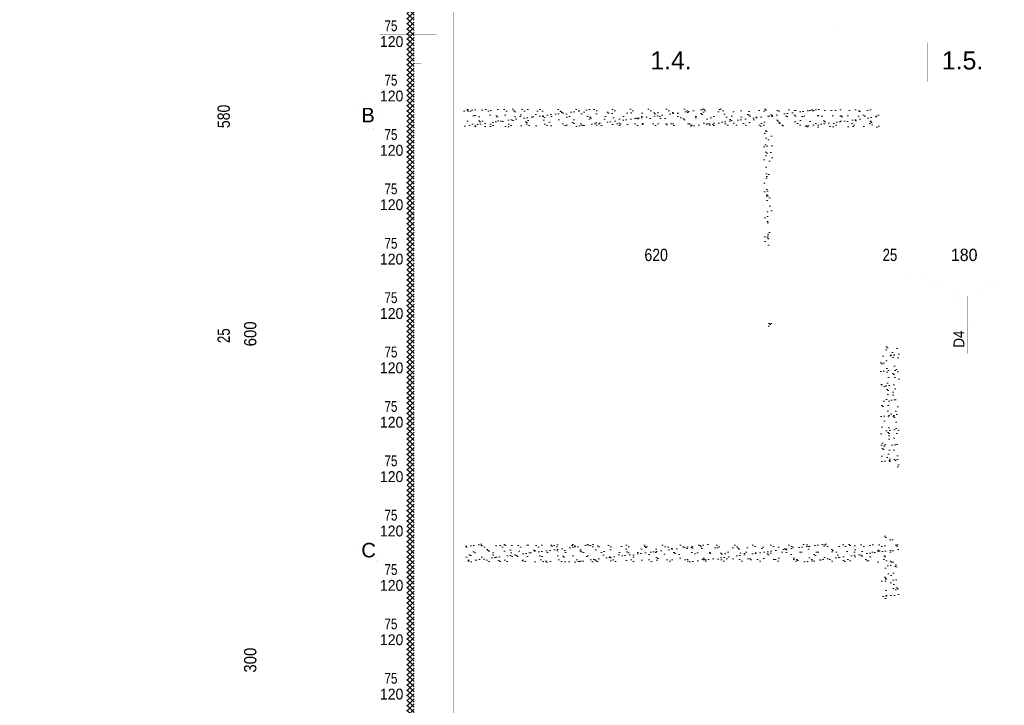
# Paper-space layout 'Layout1' of a CAD drawing. Header units: inches. Extents: x 7368 to 30263, y 5719 to 13940.
# Tile 4 of 44: x 7368 to 8726, y 11881 to 12826. Entities that reach past the tile are written whole.
import ezdxf
from ezdxf.enums import TextEntityAlignment as Align

# ---------------------------------------------------------------- set-up
doc = ezdxf.new("R2010")
doc.units = ezdxf.units.IN
doc.header["$LTSCALE"] = 2
doc.header["$MEASUREMENT"] = 0
for name, pattern in [('ACAD_ISO04W100', [30, 24, -3, 0, -3]), ('ACAD_ISO07W100', [3, 0, -3]), ('DASHED', [0.75, 0.5, -0.25]), ('HIDDEN', [9.525, 6.35, -3.175]), ('OS', [60, 30, -15, 0, -15]), ('PRZERYW', [60, 30, -30])]:
    doc.linetypes.add(name, pattern=pattern)
doc.layers.get('DEFPOINTS').update_dxf_attribs({"linetype": 'CONTINUOUS', "lineweight": 15})
for name, color, linetype, lineweight in [('A CIENKA', 7, 'CONTINUOUS', 13), ('A KRESKOWANIA', 7, 'CONTINUOUS', 5), ('A MURY ISTN', 7, 'CONTINUOUS', 15), ('A OPISY', 7, 'CONTINUOUS', 15), ('A OSIE', 7, 'ACAD_ISO04W100', 13), ('A PRZERYWANIA', 7, 'HIDDEN', 15), ('A WYMIARY', 7, 'CONTINUOUS', 9), ('ECIANA_PROJEKT', 7, 'CONTINUOUS', 15), ('WYBURZENIA', 7, 'CONTINUOUS', 9)]:
    doc.layers.add(name, color=color, linetype=linetype, lineweight=lineweight)
doc.styles.get("Standard").update_dxf_attribs({"font": 'arial.ttf'})
pattern_1 = [(37.5, (117, 107), (-0.503947, 15.41459), [0, -12.16, 0, -13.6, 0, -13]), (7.5, (117, 107), (14.158214, 22.577169), [0, -6.56, 0, -10.96, 0, -4.2]), (-32.5, (110.042, 100.042), (24.913135, 0.045272), [0, -4, 0, -14.4, 0, -18.8]), (-42.5, (110.042, 100.042), (24.049013, 7.021405), [0, -2, 0, -9.44, 0, -10.8])]

psp = doc.layouts.get("Layout1")

# ---------------------------------------------------------------- hatches: boundary and pattern name
at = {"layer": 'A KRESKOWANIA', "linetype": 'Continuous'}
h = psp.add_hatch(dxfattribs=at)
h.set_pattern_fill('AR-SAND_S0_1', color=254, scale=8, style=0)
h.set_pattern_definition(pattern_1)
h.paths.add_polyline_path([(8555.6, 12703), (7980.6, 12703), (7980.6, 12678), (8393.6, 12678), (8393.6, 12509), (8405.6, 12509), (8405.6, 12678), (8555.6, 12678)], flags=0)
h = psp.add_hatch(dxfattribs=at)
h.set_pattern_fill('AR-SAND_S0_1', color=254, scale=8, style=0)
h.set_pattern_definition(pattern_1)
h.paths.add_polyline_path([(8405.6, 12415), (8393.6, 12415), (8393.6, 12403), (8405.6, 12403)], flags=0)
h = psp.add_hatch(dxfattribs=at)
h.set_pattern_fill('AR-SAND_S0_1', color=254, scale=8, style=0)
h.set_pattern_definition(pattern_1)
h.paths.add_polyline_path([(8580.6, 12378), (8555.6, 12378), (8555.6, 12209), (8580.6, 12209)], flags=0)
h = psp.add_hatch(dxfattribs=at)
h.set_pattern_fill('AR-SAND_S0_1', color=254, scale=8, style=0)
h.set_pattern_definition(pattern_1)
h.paths.add_polyline_path([(8580.6, 12115), (8555.6, 12115), (8555.6, 12103), (7980.6, 12103), (7980.6, 12078), (8580.6, 12078)], flags=0)
h = psp.add_hatch(dxfattribs=at)
h.set_pattern_fill('AR-SAND_S0_1', color=254, scale=8, style=0)
h.set_pattern_definition(pattern_1)
h.paths.add_polyline_path([(8580.6, 12078), (8555.6, 12078), (8555.6, 12027.1), (8580.6, 12027.1)], flags=0)
at = {"layer": 'A OPISY', "linetype": 'Continuous'}
h = psp.add_hatch(dxfattribs=at)
h.set_pattern_fill('ANSI37_S0_4', color=2, scale=40, style=0)
h.set_pattern_definition([(45, (117, 107), (-3.5355339, 3.5355339), []), (135, (117, 107), (-3.5355339, -3.5355339), [])])
h.paths.add_polyline_path([(7911.6, 13332), (8595.6, 13332), (8615.6, 13332), (8615.6, 13342), (7901.6, 13342), (7901.6, 11793), (7911.6, 11793), (7911.6, 12453)], flags=0)

# ---------------------------------------------------------------- linework, layer by layer
at = {"layer": 'A CIENKA', "color": 7, "linetype": 'Continuous', "const_width": 0.018}
for points in [[(8489.1, 12804), (8489.1, 12809)], [(8489.1, 12809), (8568.1, 12809)], [(8568.1, 12809), (8568.1, 12804)], [(8568.1, 12804), (8489.1, 12804)], [(8563.1, 12799), (8563.1, 12804)], [(8563.1, 12804), (8573.1, 12804)], [(8573.1, 12799), (8563.1, 12799)], [(8573.1, 12804), (8573.1, 12799)], [(8217.3, 12794.6), (8319.8, 12794.6)], [(8217.3, 12740.7), (8217.3, 12794.6)], [(8319.8, 12794.6), (8319.8, 12740.7)], [(8619.5, 12794.6), (8721.9, 12794.6)], [(8619.5, 12740.7), (8619.5, 12794.6)], [(8721.9, 12794.6), (8721.9, 12740.7)], [(8319.8, 12740.7), (8217.3, 12740.7)], [(8721.9, 12740.7), (8619.5, 12740.7)], [(8585.6, 12390.5), (8585.6, 12475.5)], [(8585.6, 12475.5), (8590.6, 12475.5)], [(8590.6, 12475.5), (8590.6, 12390.5)], [(8675.6, 12444.7), (8675.6, 12365.7)], [(8580.6, 12385.5), (8580.6, 12395.5)], [(8580.6, 12395.5), (8585.6, 12395.5)], [(8585.6, 12395.5), (8585.6, 12385.5)], [(8590.6, 12390.5), (8585.6, 12390.5)], [(8585.6, 12385.5), (8580.6, 12385.5)]]:
    psp.add_lwpolyline(points, dxfattribs=at)
for points in [[(7865.6, 12693, 1), (7828.2, 12693, 1)], [(7865.6, 12093, 1), (7828.2, 12093, 1)]]:
    psp.add_lwpolyline(points, format="xyb", close=True, dxfattribs=at)
for points in [[(8675.6, 12390.5, 0.414214), (8590.6, 12475.5, 0.414214)], [(8760.6, 12475.5, 0.414214), (8675.6, 12390.5, 0.414214)]]:
    psp.add_lwpolyline(points, format="xyb", dxfattribs=at)
at = {"layer": 'A KRESKOWANIA', "color": 254, "linetype": 'Continuous', "const_width": 0.018}
psp.add_lwpolyline([(8568.1, 12888, 0.414214), (8489.1, 12809, 0.414214)], format="xyb", dxfattribs=at)
for points in [[(7942.8, 12805.5), (7863.8, 12805.5)], [(7942.8, 12730.5), (7863.8, 12730.5)], [(7942.8, 12655.5), (7863.8, 12655.5)], [(7942.8, 12580.5), (7863.8, 12580.5)], [(7942.8, 12505.5), (7863.8, 12505.5)], [(7942.8, 12430.5), (7863.8, 12430.5)], [(7942.8, 12355.5), (7863.8, 12355.5)], [(7942.8, 12280.5), (7863.8, 12280.5)], [(7942.8, 12205.5), (7863.8, 12205.5)], [(7942.8, 12130.5), (7863.8, 12130.5)], [(7942.8, 12055.5), (7863.8, 12055.5)], [(7942.8, 11980.5), (7863.8, 11980.5)], [(7942.8, 11905.5), (7863.8, 11905.5)]]:
    psp.add_lwpolyline(points, dxfattribs=at)
at = {"layer": 'A MURY ISTN', "color": 4, "linetype": 'Continuous', "const_width": 0.018}
for points in [[(7911.6, 12453), (7911.6, 13332)], [(7935.6, 12403), (7935.6, 12983)], [(8555.6, 12799), (8580.6, 12799)], [(8555.6, 12678), (8555.6, 12799)], [(8580.6, 12509), (8580.6, 12799)], [(7935.6, 12708), (7935.6, 12678)], [(7980.6, 12708), (7935.6, 12708)], [(7980.6, 12678), (7980.6, 12708)], [(7935.6, 12678), (7980.6, 12678)], [(8555.6, 12509), (8555.6, 12678)], [(8555.6, 12509), (8580.6, 12509)], [(7911.6, 11493), (7911.6, 12453)], [(7935.6, 12403), (8405.6, 12403)], [(8405.6, 12403), (8555.6, 12403)], [(8555.6, 12415), (8580.6, 12415)], [(8555.6, 12403), (8555.6, 12415)], [(8580.6, 12415), (8580.6, 12378)], [(7935.6, 11313), (7935.6, 12378)], [(7935.6, 12378), (8580.6, 12378)], [(7935.6, 12108), (7935.6, 12078)], [(7980.6, 12108), (7935.6, 12108)], [(7980.6, 12078), (7980.6, 12108)], [(7935.6, 12078), (7980.6, 12078)]]:
    psp.add_lwpolyline(points, dxfattribs=at)
at = {"layer": 'A OSIE', "color": 1, "linetype": 'OS', "const_width": 0.018}
for points in [[(7965.6, 10193), (7965.6, 13393)], [(8565.6, 10193), (8565.6, 13393)], [(7865.6, 12693), (13525.6, 12693)], [(7865.6, 12093), (13525.6, 12093)], [(7865.6, 12093), (13525.6, 12093)]]:
    psp.add_lwpolyline(points, dxfattribs=at)
at = {"layer": 'A PRZERYWANIA', "color": 3, "linetype": 'PRZERYW', "const_width": 0.018}
for points in [[(7950.6, 10323), (7950.6, 13263)], [(7980.6, 10323), (7980.6, 13263)], [(8550.6, 10323), (8550.6, 13263)], [(8580.6, 10323), (8580.6, 13263)]]:
    psp.add_lwpolyline(points, dxfattribs=at)
at = {"layer": 'A PRZERYWANIA', "color": 3, "linetype": 'DASHED', "const_width": 0.018}
for points in [[(7911.6, 12845.5), (7911.6, 12765.5)], [(7916.6, 12770.5), (7916.6, 12840.5)], [(7921.6, 12765.5), (7921.6, 12845.5)], [(7921.6, 12770.5), (7911.6, 12770.5)], [(7911.6, 12770.5), (7911.6, 12690.5)], [(7921.6, 12770.5), (7911.6, 12770.5)], [(7911.6, 12770.5), (7911.6, 12765.5)], [(7911.6, 12765.5), (7911.6, 12770.5)], [(7911.6, 12770.5), (7921.6, 12770.5)], [(7921.6, 12690.5), (7921.6, 12770.5)], [(7921.6, 12765.5), (7921.6, 12770.5)], [(7921.6, 12770.5), (7921.6, 12765.5)], [(7911.6, 12765.5), (7921.6, 12765.5)], [(7911.6, 12765.5), (7921.6, 12765.5)], [(7921.6, 12765.5), (7911.6, 12765.5)], [(7916.6, 12695.5), (7916.6, 12765.5)], [(7921.6, 12695.5), (7911.6, 12695.5)], [(7911.6, 12695.5), (7911.6, 12690.5)], [(7921.6, 12695.5), (7911.6, 12695.5)], [(7911.6, 12695.5), (7911.6, 12615.5)], [(7911.6, 12690.5), (7911.6, 12695.5)], [(7911.6, 12695.5), (7921.6, 12695.5)], [(7911.6, 12690.5), (7921.6, 12690.5)], [(7911.6, 12690.5), (7921.6, 12690.5)], [(7921.6, 12690.5), (7911.6, 12690.5)], [(7916.6, 12620.5), (7916.6, 12690.5)], [(7921.6, 12690.5), (7921.6, 12695.5)], [(7921.6, 12615.5), (7921.6, 12695.5)], [(7921.6, 12695.5), (7921.6, 12690.5)], [(7921.6, 12620.5), (7911.6, 12620.5)], [(7911.6, 12620.5), (7911.6, 12540.5)], [(7921.6, 12620.5), (7911.6, 12620.5)], [(7911.6, 12620.5), (7911.6, 12615.5)], [(7911.6, 12615.5), (7911.6, 12620.5)], [(7911.6, 12620.5), (7921.6, 12620.5)], [(7921.6, 12540.5), (7921.6, 12620.5)], [(7921.6, 12615.5), (7921.6, 12620.5)], [(7921.6, 12620.5), (7921.6, 12615.5)], [(7911.6, 12615.5), (7921.6, 12615.5)], [(7911.6, 12615.5), (7921.6, 12615.5)], [(7921.6, 12615.5), (7911.6, 12615.5)], [(7916.6, 12545.5), (7916.6, 12615.5)], [(7921.6, 12545.5), (7911.6, 12545.5)], [(7911.6, 12545.5), (7911.6, 12540.5)], [(7921.6, 12545.5), (7911.6, 12545.5)], [(7911.6, 12545.5), (7911.6, 12465.5)], [(7911.6, 12540.5), (7911.6, 12545.5)], [(7911.6, 12545.5), (7921.6, 12545.5)], [(7911.6, 12540.5), (7921.6, 12540.5)], [(7911.6, 12540.5), (7921.6, 12540.5)], [(7921.6, 12540.5), (7911.6, 12540.5)], [(7916.6, 12470.5), (7916.6, 12540.5)], [(7921.6, 12540.5), (7921.6, 12545.5)], [(7921.6, 12465.5), (7921.6, 12545.5)], [(7921.6, 12545.5), (7921.6, 12540.5)], [(7921.6, 12470.5), (7911.6, 12470.5)], [(7911.6, 12470.5), (7911.6, 12390.5)], [(7921.6, 12470.5), (7911.6, 12470.5)], [(7911.6, 12470.5), (7911.6, 12465.5)], [(7911.6, 12465.5), (7911.6, 12470.5)], [(7911.6, 12470.5), (7921.6, 12470.5)], [(7921.6, 12390.5), (7921.6, 12470.5)], [(7921.6, 12465.5), (7921.6, 12470.5)], [(7921.6, 12470.5), (7921.6, 12465.5)], [(7911.6, 12465.5), (7921.6, 12465.5)], [(7911.6, 12465.5), (7921.6, 12465.5)], [(7921.6, 12465.5), (7911.6, 12465.5)], [(7916.6, 12395.5), (7916.6, 12465.5)], [(7921.6, 12395.5), (7911.6, 12395.5)], [(7911.6, 12395.5), (7911.6, 12390.5)], [(7921.6, 12395.5), (7911.6, 12395.5)], [(7911.6, 12395.5), (7911.6, 12315.5)], [(7911.6, 12390.5), (7911.6, 12395.5)], [(7911.6, 12395.5), (7921.6, 12395.5)], [(7911.6, 12390.5), (7921.6, 12390.5)], [(7911.6, 12390.5), (7921.6, 12390.5)], [(7921.6, 12390.5), (7911.6, 12390.5)], [(7916.6, 12320.5), (7916.6, 12390.5)], [(7921.6, 12390.5), (7921.6, 12395.5)], [(7921.6, 12315.5), (7921.6, 12395.5)], [(7921.6, 12395.5), (7921.6, 12390.5)], [(7921.6, 12320.5), (7911.6, 12320.5)], [(7911.6, 12320.5), (7911.6, 12315.5)], [(7921.6, 12320.5), (7911.6, 12320.5)], [(7911.6, 12320.5), (7911.6, 12240.5)], [(7911.6, 12315.5), (7911.6, 12320.5)], [(7911.6, 12320.5), (7921.6, 12320.5)], [(7921.6, 12315.5), (7921.6, 12320.5)], [(7921.6, 12240.5), (7921.6, 12320.5)], [(7921.6, 12320.5), (7921.6, 12315.5)], [(7911.6, 12315.5), (7921.6, 12315.5)], [(7911.6, 12315.5), (7921.6, 12315.5)], [(7921.6, 12315.5), (7911.6, 12315.5)], [(7916.6, 12245.5), (7916.6, 12315.5)], [(7921.6, 12245.5), (7911.6, 12245.5)], [(7911.6, 12245.5), (7911.6, 12165.5)], [(7921.6, 12245.5), (7911.6, 12245.5)], [(7911.6, 12245.5), (7911.6, 12240.5)], [(7911.6, 12240.5), (7911.6, 12245.5)], [(7911.6, 12245.5), (7921.6, 12245.5)], [(7911.6, 12240.5), (7921.6, 12240.5)], [(7911.6, 12240.5), (7921.6, 12240.5)], [(7921.6, 12240.5), (7911.6, 12240.5)], [(7916.6, 12170.5), (7916.6, 12240.5)], [(7921.6, 12165.5), (7921.6, 12245.5)], [(7921.6, 12240.5), (7921.6, 12245.5)], [(7921.6, 12245.5), (7921.6, 12240.5)], [(7921.6, 12170.5), (7911.6, 12170.5)], [(7911.6, 12170.5), (7911.6, 12090.5)], [(7921.6, 12170.5), (7911.6, 12170.5)], [(7911.6, 12170.5), (7911.6, 12165.5)], [(7911.6, 12165.5), (7911.6, 12170.5)], [(7911.6, 12170.5), (7921.6, 12170.5)], [(7911.6, 12165.5), (7921.6, 12165.5)], [(7911.6, 12165.5), (7921.6, 12165.5)], [(7921.6, 12165.5), (7911.6, 12165.5)], [(7916.6, 12095.5), (7916.6, 12165.5)], [(7921.6, 12090.5), (7921.6, 12170.5)], [(7921.6, 12165.5), (7921.6, 12170.5)], [(7921.6, 12170.5), (7921.6, 12165.5)], [(7921.6, 12095.5), (7911.6, 12095.5)], [(7911.6, 12095.5), (7911.6, 12090.5)], [(7921.6, 12095.5), (7911.6, 12095.5)], [(7911.6, 12095.5), (7911.6, 12015.5)], [(7911.6, 12090.5), (7911.6, 12095.5)], [(7911.6, 12095.5), (7921.6, 12095.5)], [(7911.6, 12090.5), (7921.6, 12090.5)], [(7911.6, 12090.5), (7921.6, 12090.5)], [(7921.6, 12090.5), (7911.6, 12090.5)], [(7916.6, 12020.5), (7916.6, 12090.5)], [(7921.6, 12090.5), (7921.6, 12095.5)], [(7921.6, 12015.5), (7921.6, 12095.5)], [(7921.6, 12095.5), (7921.6, 12090.5)], [(7921.6, 12020.5), (7911.6, 12020.5)], [(7911.6, 12020.5), (7911.6, 11940.5)], [(7921.6, 12020.5), (7911.6, 12020.5)], [(7911.6, 12020.5), (7911.6, 12015.5)], [(7911.6, 12015.5), (7911.6, 12020.5)], [(7911.6, 12020.5), (7921.6, 12020.5)], [(7911.6, 12015.5), (7921.6, 12015.5)], [(7911.6, 12015.5), (7921.6, 12015.5)], [(7921.6, 12015.5), (7911.6, 12015.5)], [(7916.6, 11945.5), (7916.6, 12015.5)], [(7921.6, 11940.5), (7921.6, 12020.5)], [(7921.6, 12015.5), (7921.6, 12020.5)], [(7921.6, 12020.5), (7921.6, 12015.5)], [(7921.6, 11945.5), (7911.6, 11945.5)], [(7911.6, 11945.5), (7911.6, 11940.5)], [(7921.6, 11945.5), (7911.6, 11945.5)], [(7911.6, 11945.5), (7911.6, 11865.5)], [(7911.6, 11940.5), (7911.6, 11945.5)], [(7911.6, 11945.5), (7921.6, 11945.5)], [(7911.6, 11940.5), (7921.6, 11940.5)], [(7911.6, 11940.5), (7921.6, 11940.5)], [(7921.6, 11940.5), (7911.6, 11940.5)], [(7916.6, 11870.5), (7916.6, 11940.5)], [(7921.6, 11940.5), (7921.6, 11945.5)], [(7921.6, 11865.5), (7921.6, 11945.5)], [(7921.6, 11945.5), (7921.6, 11940.5)]]:
    psp.add_lwpolyline(points, dxfattribs=at)
at = {"layer": 'A WYMIARY', "color": 80, "linetype": 'Continuous', "const_width": 0.018}
for points in [[(7623.4, 10260), (7623.4, 13326)], [(7696.7, 13287), (7696.7, 12699)], [(7660.2, 12977), (7660.2, 12409)], [(7696.7, 12693), (7690.7, 12699)], [(7696.7, 12693), (7690.7, 12699)], [(7696.7, 12693), (7690.7, 12693)], [(7696.7, 12693), (7690.7, 12693)], [(7696.7, 12693), (7696.7, 12699)], [(7696.7, 12693), (7696.7, 12699)], [(7696.7, 12693), (7696.7, 12687)], [(7696.7, 12693), (7702.7, 12693)], [(7696.7, 12693), (7702.7, 12687)], [(7696.7, 12693), (7696.7, 12687)], [(7696.7, 12693), (7702.7, 12693)], [(7696.7, 12693), (7702.7, 12687)], [(7696.7, 12687), (7696.7, 12099)], [(7935.6, 12490.9), (7935.6, 12496.9)], [(7935.6, 12490.9), (7941.6, 12496.9)], [(8555.6, 12490.9), (8555.6, 12496.9)], [(8555.6, 12490.9), (8561.6, 12496.9)], [(8555.6, 12490.9), (8555.6, 12496.9)], [(8555.6, 12490.9), (8561.6, 12496.9)], [(8580.6, 12490.9), (8580.6, 12496.9)], [(8580.6, 12490.9), (8586.6, 12496.9)], [(8580.6, 12490.9), (8580.6, 12496.9)], [(8580.6, 12490.9), (8586.6, 12496.9)], [(7935.6, 12490.9), (7929.6, 12490.9)], [(7935.6, 12490.9), (7929.6, 12484.9)], [(7935.6, 12490.9), (7941.6, 12490.9)], [(7935.6, 12490.9), (7935.6, 12484.9)], [(8549.6, 12490.9), (7941.6, 12490.9)], [(8549.6, 12490.9), (8543.6, 12490.9)], [(8555.6, 12490.9), (8549.6, 12490.9)], [(8555.6, 12490.9), (8549.6, 12484.9)], [(8555.6, 12490.9), (8549.6, 12490.9)], [(8555.6, 12490.9), (8549.6, 12484.9)], [(8555.6, 12490.9), (8561.6, 12490.9)], [(8555.6, 12490.9), (8555.6, 12484.9)], [(8555.6, 12490.9), (8580.6, 12490.9)], [(8555.6, 12490.9), (8561.6, 12490.9)], [(8555.6, 12490.9), (8555.6, 12484.9)], [(8580.6, 12490.9), (8574.6, 12490.9)], [(8580.6, 12490.9), (8574.6, 12484.9)], [(8580.6, 12490.9), (8574.6, 12490.9)], [(8580.6, 12490.9), (8574.6, 12484.9)], [(8580.6, 12490.9), (8586.6, 12490.9)], [(8580.6, 12490.9), (8580.6, 12484.9)], [(8580.6, 12490.9), (8586.6, 12490.9)], [(8580.6, 12490.9), (8580.6, 12484.9)], [(8586.6, 12490.9), (8592.6, 12490.9)], [(8586.6, 12490.9), (8754.6, 12490.9)], [(7660.2, 12403), (7654.2, 12409)], [(7660.2, 12403), (7654.2, 12409)], [(7660.2, 12403), (7654.2, 12403)], [(7660.2, 12403), (7654.2, 12403)], [(7660.2, 12409), (7660.2, 12415)], [(7660.2, 12403), (7660.2, 12409)], [(7660.2, 12403), (7660.2, 12409)], [(7660.2, 12403), (7660.2, 12397)], [(7660.2, 12403), (7666.2, 12403)], [(7660.2, 12403), (7666.2, 12397)], [(7660.2, 12403), (7660.2, 12378)], [(7660.2, 12403), (7660.2, 12397)], [(7660.2, 12403), (7666.2, 12403)], [(7660.2, 12403), (7666.2, 12397)], [(7660.2, 12378), (7654.2, 12384)], [(7660.2, 12378), (7654.2, 12384)], [(7660.2, 12378), (7654.2, 12378)], [(7660.2, 12378), (7654.2, 12378)], [(7660.2, 12378), (7660.2, 12384)], [(7660.2, 12378), (7660.2, 12384)], [(7660.2, 12378), (7660.2, 12372)], [(7660.2, 12378), (7666.2, 12378)], [(7660.2, 12378), (7666.2, 12372)], [(7660.2, 12378), (7660.2, 12372)], [(7660.2, 12378), (7666.2, 12378)], [(7660.2, 12378), (7666.2, 12372)], [(7660.2, 12372), (7660.2, 12366)], [(7660.2, 12372), (7660.2, 10284)], [(7696.7, 12093), (7690.7, 12099)], [(7696.7, 12093), (7690.7, 12099)], [(7696.7, 12093), (7690.7, 12093)], [(7696.7, 12093), (7690.7, 12093)], [(7696.7, 12093), (7696.7, 12099)], [(7696.7, 12093), (7696.7, 12099)], [(7696.7, 12093), (7696.7, 12087)], [(7696.7, 12093), (7702.7, 12093)], [(7696.7, 12093), (7702.7, 12087)], [(7696.7, 12093), (7696.7, 12087)], [(7696.7, 12093), (7702.7, 12093)], [(7696.7, 12093), (7702.7, 12087)], [(7696.7, 12087), (7696.7, 11799)]]:
    psp.add_lwpolyline(points, dxfattribs=at)
at = {"layer": 'DEFPOINTS', "color": 7, "linetype": 'Continuous', "const_width": 0.018}
psp.add_lwpolyline([(7367.6, 13789.5), (7367.6, 9769.5)], dxfattribs=at)
at = {"layer": 'ECIANA_PROJEKT', "color": 141, "linetype": 'Continuous', "const_width": 0.018}
for points in [[(7770.6, 13403), (7770.6, 11378)], [(7901.6, 10244), (7901.6, 13342)], [(8223.3, 12788.6), (8313.8, 12788.6)], [(8223.3, 12746.7), (8223.3, 12788.6)], [(8313.8, 12788.6), (8313.8, 12746.7)], [(8625.5, 12788.6), (8715.9, 12788.6)], [(8625.5, 12746.7), (8625.5, 12788.6)], [(8715.9, 12788.6), (8715.9, 12746.7)], [(8313.8, 12746.7), (8223.3, 12746.7)], [(8715.9, 12746.7), (8625.5, 12746.7)], [(8580.6, 12509), (8555.6, 12509)], [(8555.6, 12509), (8555.6, 12415)], [(8580.6, 12415), (8580.6, 12509)], [(8555.6, 12415), (8580.6, 12415)]]:
    psp.add_lwpolyline(points, dxfattribs=at)
at = {"layer": 'WYBURZENIA', "color": 6, "linetype": 'ACAD_ISO07W100', "const_width": 0.018}
for points in [[(7980.6, 12703), (8555.6, 12703)], [(7935.6, 12678), (8393.6, 12678)], [(8393.6, 12509), (8393.6, 12678)], [(8405.6, 12509), (8405.6, 12678)], [(8405.6, 12678), (8555.6, 12678)], [(8393.6, 12509), (8405.6, 12509)], [(8393.6, 12415), (8405.6, 12415)], [(8393.6, 12403), (8393.6, 12415)], [(8405.6, 12403), (8405.6, 12415)], [(8580.6, 12209), (8580.6, 12415)], [(8555.6, 12209), (8555.6, 12378)], [(8555.6, 12209), (8580.6, 12209)], [(7980.6, 12103), (8555.6, 12103)], [(8555.6, 12115), (8580.6, 12115)], [(8555.6, 12103), (8555.6, 12115)], [(8580.6, 12078), (8580.6, 12115)], [(7935.6, 12078), (8580.6, 12078)], [(8555.6, 12027.1), (8555.6, 12078)], [(8580.6, 12027.1), (8580.6, 12078)], [(8555.6, 12027.1), (8580.6, 12027.1)]]:
    psp.add_lwpolyline(points, dxfattribs=at)

# ---------------------------------------------------------------- texts
at = {"layer": 'A CIENKA', "color": 7, "width": 0.885714}
psp.add_text('D4', height=15, rotation=90, dxfattribs=at).set_placement((8670.8, 12373.9))
at = {"layer": 'A KRESKOWANIA', "color": 254}
for s, p in [('B', (7838.9, 12684.8)), ('C', (7838.9, 12084.8))]:
    psp.add_text(s, height=20, dxfattribs=at).set_placement(p)
at = {"layer": 'A WYMIARY', "color": 80}
for s, width, p in [('75', 0.771429, (7870.8, 12810.5)), ('120', 0.925715, (7864.6, 12788.7)), ('75', 0.771429, (7870.8, 12735.5)), ('120', 0.925715, (7864.6, 12713.7)), ('75', 0.771429, (7870.8, 12660.5)), ('120', 0.925715, (7864.6, 12638.7)), ('75', 0.771429, (7870.8, 12585.5)), ('120', 0.925715, (7864.6, 12563.7)), ('75', 0.771429, (7870.8, 12510.5)), ('120', 0.925715, (7864.6, 12488.7)), ('75', 0.771429, (7870.8, 12435.5)), ('120', 0.925715, (7864.6, 12413.7)), ('75', 0.771429, (7870.8, 12360.5)), ('120', 0.925715, (7864.6, 12338.7)), ('75', 0.771429, (7870.8, 12285.5)), ('120', 0.925715, (7864.6, 12263.7)), ('75', 0.771429, (7870.8, 12210.5)), ('120', 0.925715, (7864.6, 12188.7)), ('75', 0.771429, (7870.8, 12135.5)), ('120', 0.925715, (7864.6, 12113.7)), ('75', 0.771429, (7870.8, 12060.5)), ('120', 0.925715, (7864.6, 12038.7)), ('75', 0.771429, (7870.8, 11985.5)), ('120', 0.925715, (7864.6, 11963.7)), ('75', 0.771429, (7870.8, 11910.5)), ('120', 0.925715, (7864.6, 11888.7))]:
    psp.add_text(s, height=14.96, dxfattribs=dict(at, width=width)).set_placement(p)
for s, width, p in [('580', 0.816807, (7649, 12693)), ('600', 0.867857, (7685.6, 12393)), ('25', 0.771429, (7649, 12390.5)), ('300', 0.867857, (7685.6, 11943))]:
    psp.add_text(s, height=17, rotation=90, dxfattribs=dict(at, width=width)).set_placement(p, align=Align.MIDDLE_CENTER)
for s, width, p in [('620', 0.816807, (8245.6, 12502)), ('25', 0.771429, (8568.1, 12502)), ('180', 0.925715, (8670.6, 12502))]:
    psp.add_text(s, height=17, dxfattribs=dict(at, width=width)).set_placement(p, align=Align.MIDDLE_CENTER)
at = {"layer": 'ECIANA_PROJEKT', "color": 141, "width": 0.979592}
for s, p in [('1.4.', (8237.6, 12757.7)), ('1.5.', (8639.8, 12757.7))]:
    psp.add_text(s, height=25, dxfattribs=at).set_placement(p)

doc.saveas('drawing.dxf')
